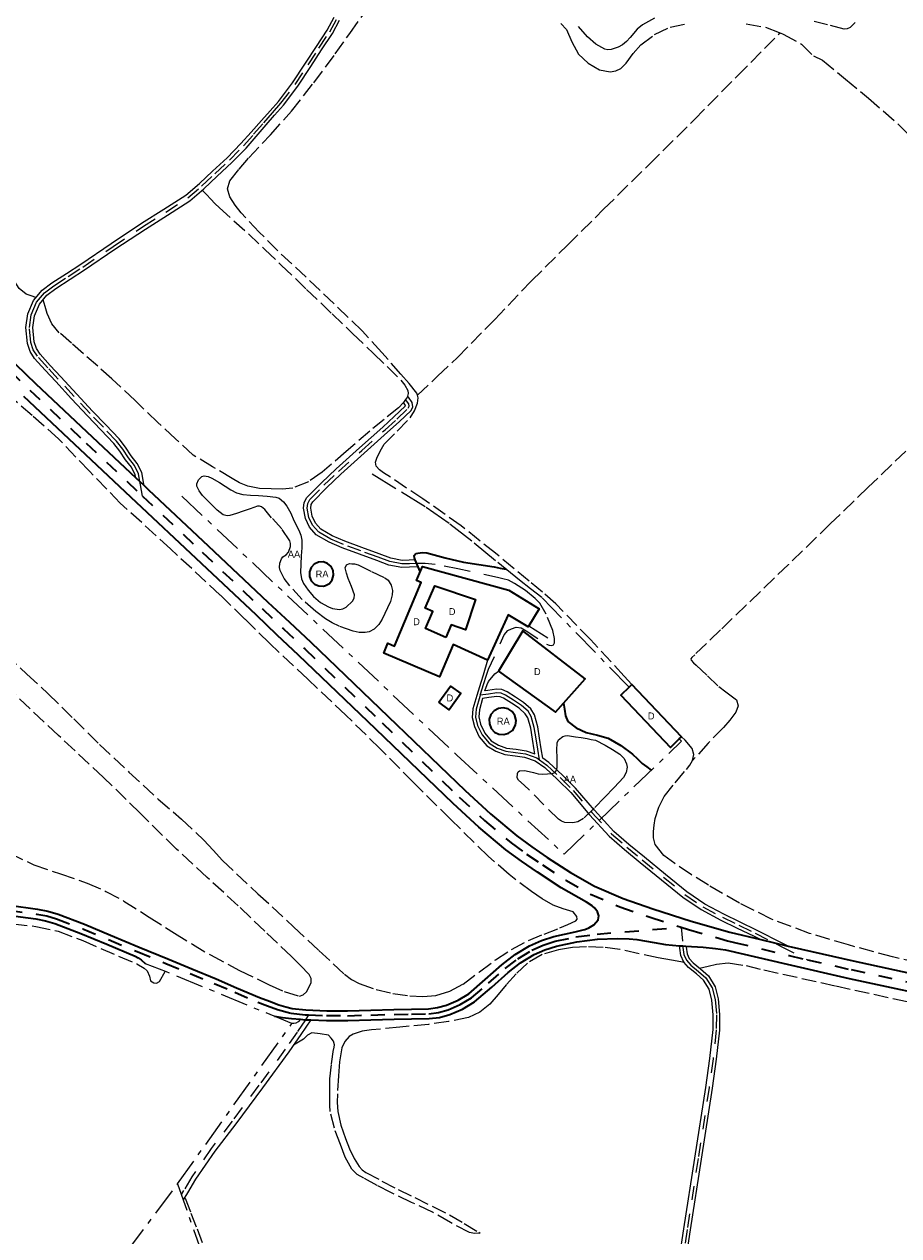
# Model space of a CAD drawing. Header units: metres. Extents: x 397317 to 400830, y 4588008 to 4590370.
# Tile 6 of 88: x 397601 to 397915, y 4588702 to 4589137. Entities that reach past the tile are written whole.
import ezdxf
from ezdxf.enums import TextEntityAlignment as Align

# ---------------------------------------------------------------- set-up
doc = ezdxf.new("R2010")
doc.units = ezdxf.units.M
doc.header["$MEASUREMENT"] = 0
for name, pattern in [('bt5mv20_nopinta', [10, 5, -5]), ('bt5mv20_tapia', [17.375, 10, -2.75, 1.875, -2.75]), ('bt5mv20_tlin1', [7, 5.25, -1.75]), ('bt5mv20_tlin6', [19.375, 10, -1.875, 1.875, -1.875, 1.875, -1.875])]:
    doc.linetypes.add(name, pattern=pattern)
for name, color, linetype, lineweight in [('ARB01_CN', 7, 'Continuous', 15), ('ARB01_LN', 7, 'Continuous', 15), ('EDI01_CN', 7, 'Continuous', 15), ('EDI01_LN', 7, 'Continuous', 15), ('ESP01_LN', 7, 'Continuous', 15), ('PAR01_LN', 7, 'Continuous', 15), ('RAI01_CN', 7, 'Continuous', 15), ('RAI01_LN', 7, 'Continuous', 15), ('TAN01_LN', 7, 'Continuous', 15), ('VIA01_LN', 7, 'Continuous', 15), ('VIA04_LN', 7, 'Continuous', 15), ('VIA16_LN', 7, 'Continuous', 15), ('VIA19_LN', 7, 'Continuous', 15)]:
    doc.layers.add(name, color=color, linetype=linetype, lineweight=lineweight)
doc.styles.add('034', font='txt')

msp = doc.modelspace()

# ---------------------------------------------------------------- linework, layer by layer
at = {"layer": 'ARB01_LN', "color": 3, "linetype": 'bt5mv20_nopinta', "lineweight": 25}
for points in [[(397827.64, 4589139.46, 144.73), (397823.32, 4589137.13, 144.73), (397821.36, 4589135.54, 144.63), (397818.89, 4589132.6, 144.36), (397817.6, 4589131.15, 144.25), (397816.1, 4589129.9, 144.21), (397814.6, 4589129.03, 144.21), (397812.12, 4589128.23, 144.21), (397810.9, 4589128.18, 144.21), (397809.77, 4589128.43, 144.21), (397806.52, 4589130.22, 144.21), (397803.61, 4589132.76, 144.21), (397799.44, 4589137.65, 144.16)], [(397899.71, 4589137.94, 135.93), (397897.89, 4589136.16, 137.13), (397896.86, 4589135.65, 137.73), (397895.72, 4589135.58, 138.19), (397889.75, 4589137.09, 139.55), (397883.76, 4589138.66, 140.89)], [(397697.03, 4588961.79, 153.55), (397698.2, 4588959.19, 153.84), (397699.91, 4588955.72, 154.33), (397700.61, 4588953.97, 154.62), (397700.97, 4588952.19, 154.92), (397700.97, 4588949.36, 155.67), (397700.81, 4588946.48, 156.2), (397700.64, 4588943.53, 156.19), (397700.51, 4588940.57, 156.16), (397700.88, 4588938.23, 156.15), (397701.62, 4588936.58, 156.15), (397703.25, 4588934.22, 156.14), (397705.21, 4588931.93, 156.14), (397707.74, 4588929.73, 156.14), (397710.54, 4588928.19, 156.14), (397712.07, 4588927.59, 156.14), (397714.55, 4588927.27, 156.13), (397715.78, 4588927.52, 156.12), (397716.94, 4588928.15, 156.12), (397719.19, 4588930.21, 156.1), (397719.85, 4588931.36, 156.09), (397719.93, 4588932.57, 156.06), (397718.9, 4588935.47, 155.95), (397717.7, 4588938.39, 155.8), (397717.02, 4588940.3, 155.69), (397716.62, 4588942.22, 155.58), (397717.11, 4588943.24, 155.57), (397718.16, 4588943.72, 155.56), (397719.03, 4588943.68, 155.53), (397719.91, 4588943.64, 155.5), (397721.29, 4588943.26, 155.63), (397726.09, 4588940.91, 155.56), (397730.88, 4588938.57, 155.48), (397731.97, 4588937.77, 155.48), (397733.14, 4588936.01, 155.51), (397733.62, 4588934.07, 155.55), (397733.5, 4588932.53, 155.57), (397732.8, 4588930.19, 155.61), (397731.78, 4588927.86, 155.64), (397729.88, 4588923.78, 155.68), (397728.67, 4588921.93, 155.69), (397726.99, 4588920.24, 155.7), (397725.21, 4588919.28, 155.7), (397723.76, 4588918.99, 155.7), (397721.55, 4588919.06, 155.7), (397719.45, 4588919.53, 155.71), (397714.41, 4588921.26, 155.91), (397711.95, 4588922.43, 156.06), (397709.57, 4588923.9, 156.16), (397705.99, 4588926.59, 156.26), (397701.19, 4588930.9, 156.36), (397696.66, 4588935.74, 156.41), (397694.69, 4588938.42, 156.41), (397693.24, 4588941.28, 156.36), (397693.01, 4588942.29, 156.33), (397693.15, 4588943.91, 156.28), (397693.68, 4588945.44, 156.23), (397694.22, 4588946.11, 156.21), (397695.36, 4588946.9, 156.18), (397696.28, 4588947.83, 156.15), (397696.97, 4588949.86, 156.06), (397697.01, 4588950.92, 156.02), (397696.72, 4588951.88, 156), (397693.81, 4588956.17, 156), (397690.16, 4588960.2, 156), (397687.78, 4588963.1, 156), (397686.5, 4588964.15, 156), (397685.81, 4588964.37, 156), (397685.07, 4588964.3, 156), (397682.52, 4588963.45, 156), (397679.97, 4588962.55, 156), (397677.56, 4588961.73, 156.12), (397675.16, 4588960.94, 156.3), (397674.27, 4588960.82, 156.33), (397672.79, 4588961.24, 156.37), (397670.68, 4588962.87, 156.38), (397668.6, 4588964.89, 156.33), (397665.41, 4588968.17, 155.96), (397664.21, 4588969.84, 155.62), (397663.37, 4588971.52, 155.24), (397663.29, 4588972.38, 154.95), (397663.9, 4588973.76, 154.35), (397665.11, 4588974.96, 153.98), (397666, 4588975.28, 153.93), (397667.4, 4588974.99, 153.89), (397668.72, 4588974.4, 153.87), (397671.46, 4588972.88, 153.86), (397675.47, 4588970.19, 153.89), (397677.57, 4588969.13, 153.88), (397679.81, 4588968.57, 153.84), (397682.63, 4588968.35, 153.6), (397685.46, 4588968.16, 153.36), (397688.55, 4588967.9, 153.31), (397691.64, 4588967.55, 153.3), (397692.87, 4588967.16, 153.3)], [(397692.87, 4588967.16, 153.3), (397694.45, 4588965.96, 153.32), (397695.68, 4588964.34, 153.37), (397697.03, 4588961.79, 153.55)], [(397809.98, 4588878.55, 154.37), (397812.59, 4588876.96, 154.39), (397815.2, 4588875.37, 154.41), (397816.73, 4588873.83, 154.38), (397817.64, 4588871.88, 154.37), (397817.81, 4588870.66, 154.47), (397817.46, 4588868.72, 154.76), (397816.49, 4588867.02, 155.02), (397813.15, 4588863.35, 155.43), (397809.73, 4588859.78, 155.74), (397806, 4588855.97, 155.95), (397802.16, 4588852.28, 156.11), (397800.13, 4588851.09, 156.16), (397798.3, 4588850.67, 156.2), (397795.48, 4588850.84, 156.25), (397794.22, 4588851.3, 156.26), (397793.16, 4588852.02, 156.27), (397787.93, 4588857.18, 156.27), (397782.77, 4588862.39, 156.27), (397780.79, 4588864.2, 156.27), (397778.81, 4588866, 156.27), (397778.38, 4588866.82, 156.27), (397778.4, 4588868.39, 156.27), (397778.71, 4588869.03, 156.27), (397779.23, 4588869.4, 156.27), (397780.92, 4588869.48, 156.27), (397782.61, 4588869.13, 156.27), (397784.21, 4588868.71, 156.27), (397785.82, 4588868.33, 156.27), (397787.54, 4588868.18, 156.26), (397789.28, 4588868.24, 156.21), (397791.07, 4588868.44, 156.08), (397791.86, 4588868.77, 156), (397792.38, 4588869.41, 155.94), (397792.7, 4588870.6, 155.89), (397792.72, 4588872.4, 155.84), (397792.66, 4588874.19, 155.77), (397792.59, 4588876.78, 155.61), (397792.72, 4588879.36, 155.39), (397793.21, 4588880.44, 155.25), (397794.68, 4588881.64, 154.98), (397795.58, 4588881.94, 154.86), (397796.46, 4588881.99, 154.77), (397797.85, 4588881.76, 154.7), (397799.24, 4588881.52, 154.63), (397801.34, 4588881.29, 154.46), (397803.43, 4588880.97, 154.31), (397804.93, 4588880.65, 154.22), (397806.42, 4588880.33, 154.12), (397809.98, 4588878.55, 154.37)]]:
    msp.add_polyline3d(points, dxfattribs=at)
at = {"layer": 'EDI01_LN', "color": 1, "linetype": 'Continuous', "lineweight": 35}
for points in [[(397782.5, 4588921.34, 158.6), (397782.29, 4588921, 158.6), (397775.08, 4588925.38, 159.46), (397767.69, 4588909.09, 161.36), (397755.38, 4588914.68, 162.91), (397750.48, 4588903.08, 162.61), (397730.44, 4588911.54, 162.61), (397731.95, 4588915.12, 162.61), (397734.25, 4588914.14, 162.61), (397743.87, 4588936.91, 158.83), (397742.16, 4588937.64, 156.35), (397744.29, 4588942.69, 155.61), (397775.34, 4588934.14, 159.01), (397786.25, 4588927.51, 158.6), (397782.5, 4588921.34, 158.6)], [(397752.78, 4588917.26, 162.9), (397745.39, 4588920.39, 162.81), (397748.02, 4588926.6, 159.54), (397745.35, 4588927.74, 159.52), (397748.75, 4588935.76, 158.81), (397763.43, 4588930.88, 158.48), (397759.82, 4588920.02, 161.51), (397754.68, 4588921.74, 161.51), (397752.78, 4588917.26, 162.9)], [(397771.59, 4588905.08, 158.38), (397792.07, 4588890.36, 158.32), (397802.74, 4588902.37, 158.32), (397780.35, 4588919.58, 158.32), (397771.59, 4588905.08, 158.38)], [(397750.22, 4588893.95, 159.91), (397754.45, 4588899.78, 159.91), (397758.14, 4588897.1, 159.91), (397753.91, 4588891.27, 159.91), (397750.22, 4588893.95, 159.91)], [(397836.53, 4588880.79, 157.43), (397837.34, 4588881.56, 157.43), (397819.56, 4588900.34, 156.95), (397818.51, 4588899.35, 156.94), (397815.58, 4588896.57, 156.93), (397833.36, 4588877.79, 157.41), (397836.53, 4588880.79, 157.43)]]:
    msp.add_polyline3d(points, dxfattribs=at)
at = {"layer": 'ESP01_LN', "color": 132, "linetype": 'bt5mv20_tlin6', "lineweight": 35}
for points in [[(397743.52, 4588940.88, 152.78), (397742.83, 4588942.54, 152.78), (397741.77, 4588945.04, 152.78), (397741.45, 4588945.79, 152.78), (397741.38, 4588946.61, 152.78), (397741.96, 4588947.3, 152.78), (397744.27, 4588947.77, 152.78), (397745.94, 4588947.54, 152.78), (397752.51, 4588945.8, 152.78), (397759.12, 4588944.25, 152.78), (397764.6, 4588943.46, 152.82), (397770.06, 4588942.58, 152.77), (397772.2, 4588942.15, 152.7), (397774.34, 4588941.71, 152.63)], [(397794.98, 4588893.63, 153.91), (397795.29, 4588891.52, 153.91), (397795.63, 4588889.13, 153.91), (397796.57, 4588887.03, 153.91), (397799.56, 4588884.76, 153.91), (397803.14, 4588883.09, 153.91), (397807.12, 4588882.12, 153.91), (397811, 4588881.05, 153.91), (397815.55, 4588878.42, 153.91), (397819.78, 4588875.3, 153.91), (397821.51, 4588873.63, 153.91), (397823.27, 4588872.02, 153.91), (397824.89, 4588870.79, 153.91), (397826.5, 4588869.56, 153.91)]]:
    msp.add_polyline3d(points, dxfattribs=at)
at = {"layer": 'PAR01_LN', "color": 3, "linetype": 'bt5mv20_tlin1', "lineweight": 15}
for points in [[(397605.56, 4589039.2, 153.83), (397603.8, 4589039.84, 153.66), (397602.03, 4589040.48, 153.49), (397599.48, 4589042.52, 153.44), (397597.62, 4589045.45, 153.49), (397595.25, 4589049.55, 153.34), (397590.32, 4589064.54, 153.16), (397585.39, 4589079.53, 152.99), (397578.16, 4589100.02, 152.62), (397570.6, 4589120.39, 152.02), (397565.95, 4589132.35, 151.51), (397561.24, 4589144.39, 150.97)], [(397742.55, 4589004.2, 149.83), (397742.34, 4589004.96, 149.73), (397739.52, 4589008.41, 149.73), (397736.59, 4589011.75, 149.73), (397729.71, 4589019.55, 149.73), (397722.7, 4589027.22, 149.73), (397707.65, 4589041.72, 149.69), (397692.35, 4589055.99, 149.64), (397685.75, 4589062.72, 149.64), (397679.29, 4589069.61, 149.64), (397677.03, 4589072.4, 149.64), (397675.11, 4589075.43, 149.64), (397674.38, 4589078.28, 149.48), (397675.18, 4589081.06, 149.28), (397678.47, 4589085.31, 149.25), (397681.98, 4589089.37, 149.2), (397689.78, 4589097.65, 148.79), (397697.35, 4589106.1, 148.39), (397705.3, 4589116.31, 147.93), (397713.03, 4589126.69, 147.5), (397718.25, 4589134.03, 147.35), (397723.49, 4589141.39, 147.27)], [(397793.98, 4589137.59, 145.33), (397796.06, 4589135.39, 145.32), (397797.97, 4589130.95, 145.31), (397800.31, 4589126.63, 145.33), (397803.85, 4589123.37, 145.37), (397807.86, 4589120.97, 145.4), (397811.76, 4589120.28, 145.42), (397813.77, 4589120.64, 145.42), (397815.54, 4589121.49, 145.43), (397817.53, 4589123.4, 145.43), (397819.93, 4589126.87, 145.43), (397822.68, 4589129.97, 145.43), (397827.68, 4589133.59, 145.45), (397833.24, 4589136.28, 145.48), (397839.3, 4589137.56, 145.48)], [(397860.6, 4589137.51, 145.72), (397867.45, 4589136.25, 146.03), (397872.72, 4589134.25, 146.19)], [(397742.55, 4589004.2, 149.83), (397749.75, 4589010.98, 149.93), (397756.95, 4589017.75, 149.99), (397770.27, 4589031.35, 149.53), (397783.41, 4589045.14, 148.75), (397796.39, 4589058.03, 148.23), (397809.39, 4589070.91, 147.77), (397825.68, 4589086.94, 147.3), (397841.88, 4589103.05, 146.84), (397857.3, 4589118.65, 146.39), (397872.72, 4589134.25, 146.19)], [(397872.72, 4589134.25, 146.19), (397873.89, 4589133.8, 146.22), (397880.44, 4589130.19, 146.11), (397884.68, 4589125.96, 145.99), (397887.93, 4589124.42, 145.95), (397896.21, 4589117.62, 145.84), (397904.48, 4589110.82, 145.73), (397915.6, 4589101, 145.52), (397926.18, 4589090.57, 145.32), (397932.63, 4589083.54, 145.51), (397938.72, 4589076.2, 145.74), (397942.85, 4589070.65, 145.74), (397946.97, 4589065.1, 145.74), (397950.74, 4589060.58, 145.74), (397954.71, 4589056.22, 145.74), (397961.93, 4589049.06, 145.87), (397969.81, 4589042.69, 146.02), (397973.19, 4589040.42, 146.03)], [(397665.25, 4589077.77, 150.91), (397666.78, 4589076.16, 150.9), (397668.3, 4589074.54, 150.88), (397669.84, 4589072.95, 150.87), (397671.43, 4589071.4, 150.85), (397676.63, 4589066.76, 150.75), (397681.83, 4589062.11, 150.73), (397687.73, 4589056.48, 150.85), (397693.63, 4589050.84, 150.96), (397702.75, 4589042.12, 150.84), (397711.87, 4589033.4, 150.72), (397719.26, 4589026.32, 150.68), (397726.65, 4589019.23, 150.69), (397731.63, 4589014.42, 150.69), (397736.58, 4589009.58, 150.69), (397737.99, 4589007.82, 150.69), (397739.06, 4589005.83, 150.69), (397739.25, 4589004.73, 150.69), (397739, 4589003.86, 150.69), (397738.93, 4589003.63, 150.69), (397738.28, 4589002.67, 150.69), (397737.53, 4589001.54, 150.69), (397737.5, 4589001.5, 150.69), (397735.75, 4588999.68, 150.69), (397730.61, 4588995.49, 150.69), (397725.49, 4588991.32, 150.69), (397716.94, 4588983.95, 150.7), (397708.34, 4588976.56, 150.77), (397703.41, 4588973.12, 151.07), (397697.84, 4588970.86, 151.47), (397693.95, 4588970.39, 151.6), (397690.05, 4588970.51, 151.73), (397685.79, 4588970.71, 152.16), (397681.58, 4588971.53, 152.56), (397678.69, 4588972.76, 152.61), (397675.98, 4588974.27, 152.66), (397669, 4588978.49, 152.97), (397662.02, 4588982.71, 153.28), (397655.68, 4588988.52, 153.33), (397649.34, 4588994.32, 153.38), (397641.14, 4589002.23, 153.34), (397632.86, 4589010.05, 153.25), (397627.73, 4589014.54, 153.24), (397622.6, 4589019.02, 153.25), (397618.27, 4589022.81, 153.36), (397613.95, 4589026.61, 153.51), (397611.26, 4589029.75, 153.47), (397609.54, 4589033.51, 153.51), (397608.84, 4589035.98, 153.65), (397608.13, 4589038.44, 153.78)], [(397594.72, 4588911.02, 159.78), (397602.29, 4588904.09, 159.72), (397609.86, 4588897.14, 159.78), (397619.17, 4588887.99, 159.93), (397628.41, 4588878.77, 160.14), (397638.92, 4588868.93, 160.47), (397649.49, 4588859.16, 160.82), (397657.82, 4588852, 160.72), (397665.79, 4588844.52, 161.06), (397669.14, 4588840.84, 161.57), (397672.48, 4588837.15, 162.08), (397685.27, 4588825.26, 162.47), (397698.05, 4588813.36, 162.85), (397707.18, 4588804.85, 163.11), (397716.32, 4588796.35, 163.36), (397718.83, 4588794.46, 163.41), (397721.64, 4588793, 163.41), (397727.73, 4588790.88, 163.27), (397733.73, 4588789.46, 162.95), (397739.77, 4588788.61, 162.54), (397744.44, 4588788.31, 162.2), (397749.11, 4588788.7, 161.86), (397754.21, 4588790.25, 161.5), (397758.95, 4588792.79, 161.2), (397764.77, 4588797.2, 161.15), (397770.53, 4588801.55, 161.16), (397776.3, 4588805.26, 160.78), (397782.35, 4588808.48, 160.43), (397788, 4588810.78, 160.29), (397793.67, 4588813.01, 160.16), (397796.57, 4588814.22, 160.1), (397799.42, 4588815.5, 160.06), (397799.84, 4588816.12, 160.09), (397799.7, 4588817.06, 160.16), (397798.49, 4588818.69, 160.29), (397794.83, 4588819.88, 160.44), (397791.24, 4588821.09, 160.57), (397787.29, 4588823.44, 160.72), (397783.47, 4588826.03, 160.78), (397775.48, 4588832.13, 160.63), (397767.93, 4588838.68, 160.42), (397754.5, 4588851.9, 159.98), (397741.11, 4588865.16, 159.57), (397729.07, 4588877.33, 159.57), (397716.86, 4588889.33, 159.57), (397703.13, 4588902.27, 159.23), (397689.39, 4588915.2, 158.89), (397680.56, 4588923.81, 158.36), (397671.73, 4588932.41, 157.83), (397653.85, 4588949, 157.36), (397635.85, 4588965.48, 157.42), (397624.74, 4588976.93, 157.45), (397613.71, 4588988.46, 157.55), (397604.22, 4588996.83, 157.74), (397594.72, 4589005.18, 157.94)], [(397819.56, 4588900.34, 152.3), (397816.81, 4588903.29, 152.24), (397804.65, 4588916.47, 152.21), (397792.17, 4588929.35, 152.19), (397787.46, 4588933.48, 152.19), (397782.64, 4588937.46, 152.19), (397770.5, 4588947.44, 151.7), (397758.26, 4588957.28, 151.07), (397744.48, 4588966.97, 150.87), (397730.38, 4588976.33, 150.96), (397728.93, 4588977.42, 151.02), (397727.66, 4588978.72, 151.08), (397727.43, 4588980.08, 151.09), (397727.9, 4588981.52, 151.08), (397729.1, 4588984.13, 150.97), (397730.61, 4588986.59, 150.85), (397735.25, 4588991.31, 150.85), (397739.92, 4588996.08, 150.83), (397741.44, 4588998.61, 150.63), (397742.49, 4589001.3, 150.32), (397742.84, 4589003.19, 149.97), (397742.55, 4589004.2, 149.83)], [(397917.85, 4588984.14, 148.48), (397904.36, 4588971.11, 148.73), (397890.87, 4588958.08, 148.98), (397875.73, 4588943.45, 149.84), (397860.61, 4588928.82, 151.02), (397851.35, 4588919.93, 151.61), (397842.07, 4588911.03, 151.99), (397841, 4588910.04, 151.98), (397840.66, 4588909.52, 151.98), (397840.75, 4588909.05, 151.97), (397841.64, 4588908.15, 151.96), (397842.58, 4588907.27, 151.97), (397846.63, 4588903.43, 152.06), (397850.69, 4588899.58, 152.15), (397853.25, 4588897.7, 152.33), (397857.03, 4588894.83, 152.83), (397857.67, 4588892.63, 153.07), (397856.89, 4588890.36, 153.3), (397854.75, 4588887.55, 153.37), (397852.42, 4588884.9, 153.44), (397846.92, 4588879.28, 154.06), (397841.27, 4588873.04, 153.89)], [(397596.04, 4588839.84, 166.44), (397604.78, 4588835.66, 166.46), (397614.35, 4588832.37, 166.59), (397623.91, 4588829.09, 166.74), (397630.64, 4588826.08, 166.77), (397637.14, 4588822.62, 166.81), (397646.21, 4588816.85, 166.95), (397655.26, 4588811.07, 167.14), (397661.72, 4588807.13, 167.31), (397668.23, 4588803.26, 167.49), (397678.66, 4588797.74, 167.65), (397689.32, 4588792.57, 167.63), (397694.69, 4588790.18, 167.34), (397700.14, 4588788.52, 167.07), (397701.45, 4588788.91, 167.07), (397702.66, 4588790.09, 167.07), (397704.32, 4588793.27, 167.07), (397704.36, 4588794.88, 167.07), (397703.7, 4588796.22, 167.07), (397700.57, 4588799.5, 167.07), (397697.32, 4588802.69, 167.07), (397687.74, 4588811.83, 166.9), (397678.13, 4588820.93, 166.63), (397667.07, 4588831.09, 166.42), (397656.04, 4588841.28, 166.23), (397642.93, 4588854.14, 166.08), (397629.84, 4588867.02, 165.92), (397613.68, 4588882.03, 165.28), (397597.54, 4588897.06, 164.52)], [(397841.27, 4588873.04, 153.89), (397841.77, 4588875.18, 153.77), (397841.17, 4588877.32, 153.63), (397838.68, 4588880.38, 153.29), (397837.34, 4588881.56, 153.22)], [(397929.12, 4588798.84, 155.48), (397913.13, 4588802.57, 155.73), (397897.26, 4588806.87, 156.03), (397883.31, 4588811.02, 155.63), (397869.65, 4588816.11, 155.34), (397858.16, 4588821.84, 155.53), (397847.05, 4588828.28, 155.78), (397840.92, 4588832.08, 155.99), (397834.92, 4588836.1, 156.13), (397831.03, 4588839.02, 156.13), (397827.9, 4588842.97, 156.13), (397827.26, 4588845.25, 156.13), (397827.29, 4588847.53, 156.13), (397827.47, 4588849.91, 156.12), (397827.9, 4588852.29, 156.07), (397829.16, 4588856.37, 155.53), (397831.1, 4588860.11, 154.84), (397835.07, 4588865.06, 154.27), (397839.15, 4588869.89, 153.9), (397840.27, 4588871.43, 153.9), (397841.25, 4588873.02, 153.89), (397841.27, 4588873.04, 153.89)], [(397587.72, 4588815.11, 176.8), (397590.73, 4588814.85, 176.71), (397597.23, 4588814.46, 176.52), (397605.48, 4588813.52, 175.91), (397613.57, 4588811.77, 175.19), (397622.39, 4588808.42, 174.19), (397641.74, 4588800.07, 173.15), (397644.45, 4588798.58, 172.84), (397645.54, 4588797.6, 172.75), (397646.3, 4588795.66, 172.36), (397646.69, 4588794, 172.07), (397647.93, 4588793.22, 171.91), (397648.86, 4588793.19, 171.91), (397649.96, 4588793.8, 171.91), (397651.95, 4588797.39, 171.69)], [(397838.36, 4588800.54, 159.24), (397833.69, 4588801.37, 159.74), (397829.01, 4588802.2, 160.24), (397822.12, 4588803.71, 160.44), (397815.2, 4588805.28, 160.26), (397809.21, 4588805.99, 160.26), (397803.19, 4588806.18, 160.26), (397798.19, 4588805.94, 160.26), (397793.2, 4588805.14, 160.26), (397787.29, 4588803.43, 160.26), (397782, 4588800.32, 160.28), (397778.01, 4588796.52, 160.56), (397774.36, 4588792.52, 161.03), (397771.47, 4588789.04, 161.51), (397768.5, 4588785.58, 161.86), (397764.97, 4588782.7, 161.91), (397760.82, 4588780.88, 161.93), (397753.7, 4588779.34, 161.94), (397746.55, 4588778.36, 161.98), (397746.47, 4588778.35, 161.99), (397736.24, 4588777.35, 162.54), (397726.01, 4588776.36, 163.08), (397722.71, 4588775.89, 163.33), (397719.46, 4588774.88, 163.58), (397718.05, 4588774.03, 163.64), (397716.4, 4588772.2, 163.66), (397715.43, 4588769.95, 163.73), (397714.55, 4588764.94, 164.02), (397714.16, 4588759.91, 164.3), (397713.79, 4588753.48, 164.64), (397713.75, 4588750.26, 164.8), (397713.97, 4588747.06, 164.97), (397715.05, 4588742.18, 165.27), (397716.7, 4588737.4, 165.51), (397718.14, 4588733.73, 165.54), (397719.86, 4588730.17, 165.51), (397721.61, 4588727.34, 165.5), (397722.7, 4588726.13, 165.5), (397724, 4588725.2, 165.5), (397729.79, 4588722.14, 165.52), (397735.59, 4588719.08, 165.55), (397741.6, 4588716.21, 165.65), (397754.03, 4588709.98, 165.86), (397759.35, 4588706.9, 165.86), (397764.62, 4588703.72, 165.86), (397765.07, 4588703.43, 165.86), (397764.77, 4588703.37, 165.86), (397762.96, 4588703.28, 165.86), (397761.19, 4588703.62, 165.86), (397754.45, 4588707.24, 165.62), (397747.91, 4588710.93, 165.43), (397740.44, 4588714.46, 165.59), (397732.97, 4588718.02, 165.77), (397728.11, 4588720.51, 165.84), (397723.3, 4588723.11, 165.95), (397720.94, 4588724.53, 166.14), (397718.92, 4588726.42, 166.39), (397716.54, 4588730.7, 166.74), (397714.86, 4588735.28, 167.02), (397712.7, 4588741.08, 167.21), (397711.2, 4588747.03, 167.27), (397711.08, 4588749.34, 167.27), (397711.02, 4588754.06, 167.27), (397711.08, 4588758.77, 167.27), (397711.68, 4588764.15, 167.23), (397712.47, 4588769.51, 167.19), (397712.69, 4588771.01, 167.19), (397712.39, 4588772.36, 167.19), (397711.51, 4588773.44, 167.19), (397710.63, 4588774.52, 167.19), (397707.64, 4588774.92, 167.27), (397704.64, 4588775.31, 167.34), (397703.06, 4588774.5, 167.36), (397701.6, 4588773.09, 167.4), (397699.82, 4588772.01, 167.52), (397698.03, 4588770.93, 167.63)], [(397843.77, 4588798.56, 159.77), (397846.87, 4588799.29, 160.26), (397849.96, 4588800.01, 160.74), (397854.13, 4588800.39, 161.12), (397860.52, 4588799.44, 161.03), (397866.87, 4588797.91, 160.74), (397892.76, 4588792.17, 159.72), (397918.66, 4588786.48, 159)], [(397683.12, 4588646.28, 168.24), (397683.68, 4588646.77, 168.23), (397683.94, 4588647.68, 168.24), (397681.23, 4588654.86, 168.62), (397678.27, 4588662.13, 168.97), (397675.35, 4588671.65, 169.23), (397672.26, 4588681.12, 169.45), (397667.82, 4588693.38, 169.68), (397663.22, 4588705.59, 169.88), (397661.13, 4588710.98, 169.96), (397659.03, 4588716.36, 170.04)]]:
    msp.add_polyline3d(points, dxfattribs=at)
at = {"layer": 'RAI01_LN', "color": 202, "linetype": 'Continuous', "lineweight": 35}
for points in [[(397709.47, 4588935.83, 155.63), (397710.93, 4588936.65, 155.63), (397711.97, 4588937.96, 155.63), (397712.44, 4588939.56, 155.63), (397712.29, 4588941.23, 155.63), (397711.53, 4588942.71, 155.63), (397710.27, 4588943.81, 155.63), (397708.69, 4588944.35, 155.63), (397707.02, 4588944.27, 155.63), (397705.5, 4588943.57, 155.63), (397704.35, 4588942.36, 155.63), (397703.74, 4588940.81, 155.63), (397703.75, 4588939.14, 155.63), (397704.38, 4588937.59, 155.63), (397705.55, 4588936.39, 155.63), (397707.07, 4588935.71, 155.63), (397708.74, 4588935.65, 155.63), (397709.47, 4588935.83, 155.63)], [(397776.9, 4588884.18, 155.8), (397777.72, 4588885.73, 155.8), (397777.93, 4588887.47, 155.8), (397777.5, 4588889.17, 155.8), (397776.5, 4588890.61, 155.8), (397775.05, 4588891.59, 155.8), (397773.35, 4588892, 155.8), (397771.61, 4588891.76, 155.8), (397770.07, 4588890.93, 155.8), (397768.93, 4588889.6, 155.8), (397768.34, 4588887.95, 155.8), (397768.37, 4588886.2, 155.8), (397769.02, 4588884.58, 155.8), (397770.22, 4588883.29, 155.8), (397771.79, 4588882.52, 155.8), (397773.53, 4588882.35, 155.8), (397775.22, 4588882.82, 155.8), (397776.63, 4588883.86, 155.8), (397776.9, 4588884.18, 155.8)]]:
    msp.add_polyline3d(points, dxfattribs=at)
at = {"layer": 'TAN01_LN', "color": 1, "linetype": 'bt5mv20_tapia', "lineweight": 15}
for points in [[(397818.51, 4588899.35, 154.65), (397787.17, 4588931.6, 153.86), (397783.18, 4588934.7, 153.86), (397779.18, 4588937.79, 153.86), (397770.6, 4588944.75, 153.82), (397762.07, 4588951.76, 153.75), (397753.88, 4588958.17, 153.75), (397745.34, 4588964.07, 153.7), (397734.82, 4588970.58, 153.51), (397724.3, 4588977.08, 153.31)], [(397657.95, 4588967.89, 157.81), (397756.66, 4588875, 158.03), (397795.19, 4588839.48, 159.6), (397837.33, 4588879.97, 155.12), (397836.53, 4588880.79, 155.1)], [(397782.5, 4588921.34, 154.88), (397789.29, 4588917.09, 152.91)], [(397656.41, 4588721.15, 171.54), (397697.48, 4588778.65, 170.15), (397652.47, 4588797.19, 172.56), (397644.85, 4588800.14, 173.06)], [(397632.6, 4588625.21, 168.77), (397628.77, 4588623.27, 168.77), (397612.78, 4588646.78, 170.25), (397603.02, 4588657.79, 171.32), (397603.5, 4588660.58, 171.61), (397627.82, 4588682.72, 171.96), (397656.41, 4588721.15, 171.54)], [(397656.41, 4588721.15, 171.54), (397680.98, 4588650.64, 169.9), (397678.34, 4588649.89, 169.9)]]:
    msp.add_polyline3d(points, dxfattribs=at)
at = {"layer": 'VIA01_LN', "color": 6, "linetype": 'bt5mv20_nopinta', "lineweight": 35}
for points in [[(397596.17, 4589012.97, 157.82), (397603.35, 4589006.02, 157.82), (397623.57, 4588987, 157.66), (397643.81, 4588967.99, 157.75), (397665.27, 4588947.79, 158.27), (397686.73, 4588927.59, 158.78), (397694.39, 4588920.37, 158.76), (397702.05, 4588913.16, 158.73), (397729.81, 4588886.58, 158.31), (397757.49, 4588859.91, 157.93), (397766.65, 4588851.51, 157.96), (397776.19, 4588843.53, 158.04), (397781.72, 4588839.49, 158.04), (397787.39, 4588835.64, 158.04), (397795.86, 4588830.15, 158.07), (397804.63, 4588825.11, 158.1), (397815.21, 4588820.56, 158.14), (397826.09, 4588816.78, 158.17), (397837.25, 4588813.2, 158.27)], [(397595.68, 4588819.37, 175.35), (397605.85, 4588817.96, 174.75), (397609.43, 4588817.3, 174.72), (397612.93, 4588816.27, 174.64), (397622.34, 4588812.6, 173.79), (397631.66, 4588808.77, 172.94), (397641.92, 4588804.47, 172.07), (397652.19, 4588800.2, 171.2), (397660.9, 4588796.65, 170.48), (397669.59, 4588793.04, 169.77), (397676.91, 4588789.88, 169.29), (397685.22, 4588786.35, 169.14), (397688.73, 4588785.01, 169.13), (397692.24, 4588783.68, 168.96), (397697.23, 4588782.34, 168.43), (397702.38, 4588781.77, 167.88), (397703.47, 4588781.73, 167.77), (397709.92, 4588781.5, 167.13), (397717.47, 4588781.48, 166.42), (397725.8, 4588781.7, 165.81), (397734.14, 4588781.95, 165.23), (397740.37, 4588782.08, 164.62), (397746.59, 4588782.19, 163.97), (397750.09, 4588782.62, 163.72), (397753.54, 4588783.58, 163.5), (397757.92, 4588785.45, 162.93), (397761.98, 4588787.91, 162.36), (397768.02, 4588793.09, 161.81), (397774, 4588798.37, 161.65), (397778.58, 4588801.92, 161.58), (397783.56, 4588805.01, 161.52), (397787.68, 4588806.83, 161.41), (397791.95, 4588808.17, 161.2), (397799.44, 4588809.78, 160.29), (397807.01, 4588810.75, 159.33), (397837.25, 4588813.2, 158.27)], [(397837.25, 4588813.2, 158.27), (397839.91, 4588812.35, 158.29), (397853.86, 4588808.38, 158.37), (397856.32, 4588807.79, 158.35), (397876.01, 4588803.03, 158.16), (397882.59, 4588801.54, 158.07), (397898.24, 4588798, 157.84), (397937.3, 4588789.52, 157.57), (397976.36, 4588781.03, 157.32), (397987.87, 4588778.45, 157.2)]]:
    msp.add_polyline3d(points, dxfattribs=at)
at = {"layer": 'VIA04_LN', "color": 1, "linetype": 'Continuous', "lineweight": 35}
for points in [[(397598.18, 4589015.36, 157.82), (397605.5, 4589008.28, 157.82), (397625.71, 4588989.27, 157.66), (397641.38, 4588974.56, 157.73), (397642.88, 4588973.15, 157.73), (397644.39, 4588971.73, 157.74), (397645.95, 4588970.26, 157.75), (397667.41, 4588950.06, 158.27), (397688.87, 4588929.86, 158.78), (397696.58, 4588922.7, 158.76), (397704.25, 4588915.48, 158.73), (397732.02, 4588888.88, 158.31), (397759.68, 4588862.24, 157.93), (397768.75, 4588853.92, 157.96), (397778.16, 4588846.05, 158.04), (397783.56, 4588842.1, 158.04), (397789.16, 4588838.3, 158.04), (397797.53, 4588832.88, 158.07), (397806.06, 4588827.97, 158.1), (397816.37, 4588823.54, 158.14), (397827.1, 4588819.81, 158.17), (397840.84, 4588815.41, 158.29), (397854.67, 4588811.47, 158.37), (397865.78, 4588808.79, 158.26), (397870.71, 4588807.6, 158.21), (397875.61, 4588806.41, 158.17), (397876.74, 4588806.14, 158.16), (397898.93, 4588801.12, 157.84), (397937.98, 4588792.64, 157.57)], [(397595.92, 4588821.14, 175.35), (397606.14, 4588819.73, 174.75), (397609.85, 4588819.04, 174.72), (397613.51, 4588817.97, 174.64), (397623.01, 4588814.27, 173.79), (397632.35, 4588810.42, 172.94), (397642.61, 4588806.12, 172.07), (397652.87, 4588801.85, 171.2), (397661.58, 4588798.3, 170.48), (397670.29, 4588794.69, 169.77), (397677.62, 4588791.53, 169.29), (397685.85, 4588788.01, 169.14), (397689.36, 4588786.67, 169.13), (397692.79, 4588785.37, 168.96), (397695.23, 4588784.65, 168.73), (397697.56, 4588784.09, 168.43), (397702.51, 4588783.54, 167.88), (397709.96, 4588783.27, 167.13), (397717.45, 4588783.25, 166.42), (397725.75, 4588783.48, 165.81), (397734.1, 4588783.72, 165.23), (397740.34, 4588783.85, 164.62), (397746.46, 4588783.96, 163.97), (397749.74, 4588784.36, 163.72), (397752.95, 4588785.26, 163.5), (397757.11, 4588787.03, 162.93), (397760.94, 4588789.35, 162.36), (397766.86, 4588794.43, 161.81), (397772.87, 4588799.74, 161.65), (397777.57, 4588803.38, 161.58), (397782.73, 4588806.58, 161.52), (397787.05, 4588808.49, 161.41), (397791.5, 4588809.88, 161.2), (397799.14, 4588811.53, 160.29), (397802.07, 4588812.23, 159.91), (397802.59, 4588812.37, 159.91), (397804.08, 4588812.99, 159.48), (397805.92, 4588814.04, 159.05), (397807.43, 4588815.84, 159.06), (397807.63, 4588817.34, 159.05), (397807.12, 4588818.76, 158.89), (397806.21, 4588820.06, 158.5), (397805.26, 4588820.92, 158.11), (397803.2, 4588822.25, 158.1), (397794.19, 4588827.42, 158.07), (397785.62, 4588832.98, 158.04), (397779.88, 4588836.88, 158.04), (397774.22, 4588841.01, 158.04), (397764.54, 4588849.11, 157.96), (397755.3, 4588857.58, 157.93), (397727.59, 4588884.27, 158.31), (397699.85, 4588910.84, 158.73), (397692.2, 4588918.05, 158.76), (397684.59, 4588925.32, 158.78), (397663.13, 4588945.52, 158.27), (397641.67, 4588965.72, 157.75), (397621.44, 4588984.73, 157.66), (397601.2, 4589003.76, 157.82)], [(397595.44, 4588817.59, 175.35), (397605.56, 4588816.19, 174.75), (397609.02, 4588815.55, 174.72), (397612.35, 4588814.57, 174.64), (397621.68, 4588810.94, 173.79), (397630.97, 4588807.12, 172.94), (397641.23, 4588802.82, 172.07), (397642.29, 4588802.28, 171.98), (397643.32, 4588801.47, 171.86), (397644.85, 4588800.14, 171.75)], [(397691.17, 4588781.25, 169.01), (397694.09, 4588780.88, 168.72), (397697.31, 4588780.48, 168.42), (397700.54, 4588780.19, 168.06), (397702.25, 4588780, 167.88), (397702.31, 4588780, 167.87), (397704.28, 4588779.93, 167.68), (397709.89, 4588779.73, 167.13), (397717.49, 4588779.71, 166.42), (397725.85, 4588779.93, 165.81), (397734.18, 4588780.18, 165.23), (397740.4, 4588780.3, 164.62), (397746.72, 4588780.42, 163.97), (397750.44, 4588780.88, 163.72), (397754.13, 4588781.9, 163.5), (397758.73, 4588783.87, 162.93), (397763.02, 4588786.47, 162.36), (397769.19, 4588791.76, 161.81), (397775.13, 4588797, 161.65), (397779.59, 4588800.46, 161.58), (397784.39, 4588803.44, 161.52), (397788.3, 4588805.16, 161.41), (397792.4, 4588806.46, 161.2), (397799.73, 4588808.04, 160.29), (397807.15, 4588808.98, 159.33), (397814.21, 4588809.2, 158.82), (397818.56, 4588809.11, 158.76), (397821.25, 4588808.84, 158.73), (397827.55, 4588807.71, 158.87), (397831.6, 4588807, 158.9), (397834.07, 4588806.75, 158.91), (397836.56, 4588806.6, 158.85), (397837.77, 4588806.53, 158.82), (397838.9, 4588806.46, 158.79), (397845.12, 4588806.08, 158.63), (397849.55, 4588805.64, 158.35), (397853.11, 4588805.15, 158.37), (397875.29, 4588799.92, 158.16), (397897.55, 4588794.88, 157.84), (397936.62, 4588786.39, 157.57)]]:
    msp.add_polyline3d(points, dxfattribs=at)
at = {"layer": 'VIA16_LN', "color": 42, "linetype": 'bt5mv20_nopinta', "lineweight": 15}
for points in [[(397643.81, 4588967.99, 157.75), (397643.09, 4588972, 157.63), (397642.88, 4588973.15, 157.59), (397642.37, 4588976, 157.5), (397640.88, 4588979, 157.27), (397638.74, 4588981.74, 157.01), (397636.71, 4588984.79, 156.86), (397634.48, 4588987.67, 156.74), (397629.75, 4588992.65, 156.54), (397624.98, 4588997.59, 156.33), (397619.27, 4589003.75, 155.99), (397613.57, 4589009.92, 155.7), (397609.81, 4589014.01, 155.65), (397606.06, 4589018.13, 155.61), (397604.6, 4589020.43, 155.51), (397603.74, 4589023.04, 155.37), (397603.19, 4589028.5, 154.92), (397603.83, 4589033.02, 154.38), (397605.75, 4589037.51, 153.9), (397608.62, 4589040.93, 153.65), (397611.93, 4589043.48, 153.39), (397617.16, 4589046.81, 152.97), (397622.35, 4589050.16, 152.56), (397633.23, 4589057.55, 151.83), (397644.17, 4589064.85, 151.4), (397652.16, 4589069.86, 151.24), (397660.09, 4589074.98, 151.08), (397665.04, 4589079.21, 150.89), (397669.8, 4589083.65, 150.66), (397675.06, 4589088.54, 150.34), (397680.08, 4589093.66, 150.08), (397683.71, 4589097.81, 150.14), (397687.34, 4589101.97, 150.26), (397690.43, 4589105.46, 150.26), (397693.52, 4589108.94, 150.26), (397698.63, 4589115.69, 150.25), (397703.31, 4589122.77, 150.21), (397707.18, 4589128.68, 149.72), (397711.03, 4589134.6, 149.13), (397713.59, 4589139.28, 149.08)], [(397765.06, 4588896.46, 155.73), (397766.39, 4588900.72, 155.73), (397767.24, 4588903.3, 155.73), (397768.08, 4588905.88, 155.73), (397773.65, 4588918.22, 155.4), (397774.95, 4588919.77, 155.34), (397776.25, 4588920.37, 155.17), (397777.98, 4588920.86, 155.08), (397779.79, 4588920.72, 155.01), (397781.61, 4588919.64, 154.8), (397788.81, 4588914.76, 154.71), (397789.88, 4588914.43, 154.7), (397790.76, 4588914.29, 154.66), (397791.34, 4588914.56, 154.64), (397791.7, 4588915.31, 154.61), (397791.7, 4588915.98, 154.56), (397791.73, 4588916.9, 154.48), (397791.12, 4588919.77, 154.46), (397788.74, 4588925.53, 154.34), (397786.47, 4588929.49, 154.17), (397784.76, 4588931.21, 154.14), (397781.3, 4588934.12, 154.08), (397777.41, 4588936.56, 154.01), (397775.24, 4588937.78, 153.98), (397773.14, 4588938.26, 153.94), (397771.27, 4588938.73, 153.79), (397756.98, 4588941.84, 153.19), (397748.9, 4588943.4, 153), (397745.36, 4588943.74, 152.93), (397742.3, 4588943.79, 152.78), (397739.63, 4588943.7, 152.85), (397736.97, 4588943.61, 152.91), (397732.62, 4588944.45, 152.91), (397728.37, 4588946.03, 152.91), (397722.18, 4588948.31, 152.91), (397715.98, 4588950.58, 152.91), (397711.39, 4588952.52, 152.91), (397706.98, 4588955.09, 152.91), (397704.89, 4588957.49, 152.91), (397703.55, 4588960.33, 152.91), (397702.93, 4588963.64, 152.88), (397703.12, 4588965.28, 152.85), (397703.87, 4588966.69, 152.82), (397708.95, 4588971.88, 152.81), (397714.2, 4588976.8, 152.71), (397722.54, 4588984.31, 152.13), (397730.91, 4588991.79, 151.5), (397735.09, 4588995.59, 151.18), (397739.2, 4588999.49, 150.86), (397739.59, 4589000.24, 150.82), (397739.48, 4589001.02, 150.78), (397738.28, 4589002.67, 150.69)], [(397765.06, 4588896.46, 155.73), (397764.95, 4588896.09, 155.73), (397763.59, 4588891.44, 155.73), (397763.42, 4588888.58, 155.73), (397764.09, 4588885.68, 155.73), (397765.75, 4588882.22, 155.73), (397768.27, 4588879.25, 155.73), (397771.14, 4588877.51, 155.73), (397774.23, 4588876.38, 155.73), (397777.76, 4588875.91, 155.73), (397781.29, 4588875.41, 155.73), (397785.35, 4588873.97, 155.73), (397786.35, 4588873.26, 155.73)], [(397786.35, 4588873.26, 155.73), (397785.74, 4588877.08, 155.84), (397785.13, 4588880.9, 155.99), (397784.45, 4588884.92, 156.04), (397783.39, 4588888.9, 155.99), (397782.24, 4588890.72, 155.92), (397779.84, 4588892.84, 155.77), (397777.02, 4588894.68, 155.68), (397774.09, 4588896.56, 155.67), (397772.57, 4588897.22, 155.67), (397770.98, 4588897.34, 155.68), (397768.03, 4588896.9, 155.71), (397765.07, 4588896.46, 155.73), (397765.06, 4588896.46, 155.73)], [(397786.35, 4588873.26, 155.73), (397788.96, 4588871.42, 155.73), (397793.78, 4588866.95, 155.74), (397798.41, 4588862.32, 155.75), (397805.19, 4588854.4, 155.81), (397812.2, 4588846.73, 155.97), (397817.67, 4588842, 156.45), (397823.27, 4588837.4, 157.01), (397830.89, 4588831.17, 157.51), (397838.55, 4588824.96, 157.77), (397845.05, 4588820.54, 157.9), (397852, 4588816.81, 157.99), (397857.89, 4588813.99, 158.04), (397863.76, 4588811.13, 158.06), (397870.71, 4588807.6, 158.07), (397873.18, 4588806.34, 158.07), (397882.59, 4588801.54, 158.07)], [(397837.25, 4588813.2, 158.27), (397837.77, 4588806.53, 158.81), (397837.82, 4588805.9, 158.86), (397838.21, 4588803.38, 159), (397839.17, 4588801.35, 159.22), (397840.7, 4588799.58, 159.45), (397843.42, 4588797.37, 159.83), (397846.1, 4588795.01, 160.2), (397848.36, 4588791.43, 160.58), (397849.4, 4588787.28, 160.91), (397849.89, 4588781.83, 161.33), (397849.8, 4588776.39, 161.74), (397848.66, 4588765.97, 162.33), (397847.24, 4588755.59, 162.73), (397843.31, 4588730.18, 163.61), (397839.36, 4588704.77, 164.48), (397836.25, 4588684.19, 165.48)], [(397703.47, 4588781.73, 167.77), (397702.31, 4588780, 167.74), (397699.34, 4588775.59, 167.67), (397695.08, 4588769.46, 167.6), (397685.63, 4588756.48, 167.96), (397676.01, 4588743.62, 168.65), (397668.5, 4588733.81, 169.33), (397661.52, 4588723.65, 169.87), (397658.59, 4588718.73, 170), (397657.75, 4588717.31, 170.03)]]:
    msp.add_polyline3d(points, dxfattribs=at)
at = {"layer": 'VIA19_LN', "color": 7, "linetype": 'Continuous', "lineweight": 15}
for points in [[(397641.38, 4588974.56, 157.73), (397641.19, 4588975.61, 157.5), (397639.83, 4588978.34, 157.27), (397637.74, 4588981.02, 157.01), (397635.71, 4588984.07, 156.86), (397633.54, 4588986.87, 156.74), (397628.85, 4588991.8, 156.54), (397624.08, 4588996.74, 156.33), (397618.37, 4589002.91, 155.99), (397612.66, 4589009.08, 155.7), (397608.9, 4589013.18, 155.65), (397605.08, 4589017.38, 155.61), (397603.48, 4589019.9, 155.51), (397602.53, 4589022.79, 155.37), (397601.95, 4589028.53, 154.92), (397602.63, 4589033.35, 154.38), (397604.69, 4589038.16, 153.9), (397607.76, 4589041.83, 153.65), (397611.22, 4589044.49, 153.39), (397616.49, 4589047.84, 152.97), (397621.67, 4589051.19, 152.56), (397632.54, 4589058.57, 151.83), (397643.5, 4589065.89, 151.4), (397651.5, 4589070.9, 151.24), (397659.35, 4589075.97, 151.08), (397664.22, 4589080.13, 150.89), (397668.96, 4589084.55, 150.66), (397674.2, 4589089.42, 150.34), (397679.17, 4589094.5, 150.08), (397682.78, 4589098.63, 150.14), (397686.51, 4589102.71, 150.26), (397689.6, 4589106.19, 150.26), (397692.66, 4589109.64, 150.26), (397697.72, 4589116.34, 150.25), (397702.38, 4589123.38, 150.21), (397706.25, 4589129.29, 149.72), (397710.08, 4589135.17, 149.13), (397712.62, 4589139.81, 149.08)], [(397644.39, 4588971.73, 157.74), (397644.3, 4588972.21, 157.63), (397643.55, 4588976.39, 157.5), (397641.92, 4588979.66, 157.27), (397639.74, 4588982.46, 157.01), (397637.71, 4588985.51, 156.86), (397635.42, 4588988.47, 156.74), (397630.64, 4588993.5, 156.54), (397625.88, 4588998.44, 156.33), (397620.18, 4589004.59, 155.99), (397614.48, 4589010.76, 155.7), (397610.72, 4589014.85, 155.65), (397607.04, 4589018.88, 155.61), (397605.73, 4589020.96, 155.51), (397604.95, 4589023.3, 155.37), (397604.43, 4589028.47, 154.92), (397605.03, 4589032.68, 154.38), (397606.81, 4589036.86, 153.9), (397609.48, 4589040.04, 153.65), (397612.64, 4589042.47, 153.39), (397617.82, 4589045.77, 152.97), (397623.03, 4589049.13, 152.56), (397633.92, 4589056.53, 151.83), (397644.84, 4589063.81, 151.4), (397652.83, 4589068.82, 151.24), (397660.83, 4589073.99, 151.08), (397665.86, 4589078.29, 150.89), (397670.64, 4589082.75, 150.66), (397675.92, 4589087.66, 150.34), (397680.99, 4589092.82, 150.08), (397684.64, 4589097, 150.14), (397688.17, 4589101.23, 150.26), (397691.26, 4589104.72, 150.26), (397694.38, 4589108.24, 150.26), (397699.54, 4589115.05, 150.25), (397704.24, 4589122.16, 150.21), (397708.11, 4589128.08, 149.72), (397711.98, 4589134.03, 149.13), (397714.57, 4589138.75, 149.08)], [(397742.83, 4588942.54, 152.78), (397742.34, 4588942.52, 152.78), (397739.68, 4588942.43, 152.85), (397736.87, 4588942.34, 152.91), (397732.27, 4588943.23, 152.91), (397727.93, 4588944.84, 152.91), (397721.74, 4588947.11, 152.91), (397715.51, 4588949.4, 152.91), (397710.83, 4588951.38, 152.91), (397706.16, 4588954.1, 152.91), (397703.82, 4588956.79, 152.91), (397702.33, 4588959.94, 152.91), (397701.65, 4588963.59, 152.88), (397701.89, 4588965.66, 152.85), (397702.83, 4588967.45, 152.82), (397708.06, 4588972.78, 152.81), (397713.34, 4588977.73, 152.71), (397721.7, 4588985.25, 152.13), (397730.06, 4588992.73, 151.5), (397734.22, 4588996.52, 151.18), (397738.17, 4589000.27, 150.86), (397738.28, 4589000.46, 150.82), (397738.27, 4589000.53, 150.78), (397737.53, 4589001.54, 150.69)], [(397741.77, 4588945.04, 152.78), (397739.59, 4588944.97, 152.85), (397737.07, 4588944.88, 152.91), (397732.96, 4588945.68, 152.91), (397728.81, 4588947.22, 152.91), (397722.61, 4588949.5, 152.91), (397716.45, 4588951.76, 152.91), (397711.96, 4588953.65, 152.91), (397707.8, 4588956.08, 152.91), (397705.96, 4588958.19, 152.91), (397704.77, 4588960.72, 152.91), (397704.22, 4588963.68, 152.88), (397704.36, 4588964.9, 152.85), (397704.91, 4588965.93, 152.82), (397709.84, 4588970.97, 152.81), (397715.06, 4588975.87, 152.71), (397723.39, 4588983.36, 152.13), (397731.76, 4588990.85, 151.5), (397735.95, 4588994.66, 151.18), (397740.23, 4588998.71, 150.86), (397740.91, 4589000.01, 150.82), (397740.69, 4589001.51, 150.78), (397739.31, 4589003.42, 150.69), (397739, 4589003.86, 150.69)], [(397767.69, 4588909.09, 155.73), (397766.12, 4588903.67, 155.73), (397765.27, 4588901.08, 155.73), (397763.82, 4588896.43, 155.73), (397762.42, 4588891.64, 155.73), (397762.23, 4588888.48, 155.73), (397762.97, 4588885.29, 155.73), (397764.75, 4588881.58, 155.73), (397767.5, 4588878.34, 155.73), (397770.63, 4588876.44, 155.73), (397773.95, 4588875.23, 155.73), (397777.6, 4588874.75, 155.73), (397781.01, 4588874.26, 155.73), (397784.81, 4588872.91, 155.73), (397788.22, 4588870.5, 155.73), (397792.97, 4588866.11, 155.74), (397797.55, 4588861.52, 155.75), (397804.31, 4588853.62, 155.81), (397811.38, 4588845.89, 155.97), (397816.91, 4588841.1, 156.45), (397822.53, 4588836.49, 157.01), (397830.14, 4588830.26, 157.51), (397837.85, 4588824.02, 157.77), (397844.44, 4588819.53, 157.9), (397851.47, 4588815.76, 157.99), (397857.38, 4588812.93, 158.04), (397863.24, 4588810.08, 158.06), (397865.78, 4588808.79, 158.26)], [(397875.61, 4588806.41, 158.17), (397873.71, 4588807.38, 158.07), (397864.28, 4588812.18, 158.06), (397858.4, 4588815.05, 158.04), (397852.53, 4588817.86, 157.99), (397845.66, 4588821.54, 157.9), (397839.25, 4588825.9, 157.77), (397831.63, 4588832.09, 157.51), (397824.01, 4588838.31, 157.01), (397818.43, 4588842.89, 156.45), (397813.02, 4588847.57, 155.97), (397806.07, 4588855.18, 155.81), (397799.27, 4588863.12, 155.75), (397794.6, 4588867.8, 155.74), (397789.7, 4588872.34, 155.73), (397787.56, 4588873.85, 155.73), (397787.01, 4588877.28, 155.84), (397786.4, 4588881.11, 155.99), (397785.71, 4588885.19, 156.04), (397784.58, 4588889.42, 155.99), (397783.23, 4588891.56, 155.92), (397780.62, 4588893.86, 155.77), (397777.72, 4588895.76, 155.68), (397774.7, 4588897.7, 155.67), (397772.88, 4588898.49, 155.67), (397770.93, 4588898.63, 155.68), (397767.84, 4588898.17, 155.71), (397766.78, 4588898.01, 155.73), (397767.51, 4588900.36, 155.73), (397768.05, 4588901.42, 155.73), (397770.37, 4588904.17, 155.73), (397771.59, 4588905.08, 155.73)], [(397765.94, 4588895.29, 155.73), (397764.76, 4588891.24, 155.73), (397764.6, 4588888.68, 155.73), (397765.21, 4588886.07, 155.73), (397766.74, 4588882.87, 155.73), (397769.04, 4588880.16, 155.73), (397771.65, 4588878.57, 155.73), (397774.51, 4588877.53, 155.73), (397777.92, 4588877.08, 155.73), (397781.57, 4588876.56, 155.73), (397784.7, 4588875.45, 155.73), (397784.47, 4588876.88, 155.84), (397783.86, 4588880.69, 155.99), (397783.2, 4588884.65, 156.04), (397782.2, 4588888.38, 155.99), (397781.26, 4588889.87, 155.92), (397779.06, 4588891.81, 155.77), (397776.32, 4588893.6, 155.68), (397773.48, 4588895.43, 155.67), (397772.26, 4588895.96, 155.67), (397771.03, 4588896.05, 155.68), (397768.21, 4588895.63, 155.71), (397765.94, 4588895.29, 155.73)], [(397835.11, 4588684.36, 165.48), (397838.23, 4588704.94, 164.48), (397842.18, 4588730.35, 163.61), (397846.11, 4588755.76, 162.73), (397847.53, 4588766.11, 162.33), (397848.66, 4588776.46, 161.74), (397848.74, 4588781.79, 161.33), (397848.27, 4588787.09, 160.91), (397847.29, 4588790.98, 160.58), (397845.22, 4588794.26, 160.2), (397842.68, 4588796.5, 159.83), (397839.9, 4588798.76, 159.45), (397838.2, 4588800.72, 159.22), (397837.1, 4588803.04, 159), (397836.69, 4588805.73, 158.86), (397836.56, 4588806.6, 158.85)], [(397838.9, 4588806.46, 158.79), (397838.96, 4588806.07, 158.86), (397839.32, 4588803.72, 159), (397840.14, 4588801.99, 159.22), (397841.5, 4588800.4, 159.45), (397844.16, 4588798.25, 159.83), (397846.98, 4588795.76, 160.2), (397849.43, 4588791.89, 160.58), (397850.53, 4588787.47, 160.91), (397851.03, 4588781.87, 161.33), (397850.94, 4588776.32, 161.74), (397849.8, 4588765.83, 162.33), (397848.37, 4588755.42, 162.73), (397844.44, 4588730, 163.61), (397840.49, 4588704.6, 164.48), (397837.38, 4588684.02, 165.48)], [(397704.28, 4588779.93, 167.68), (397700.64, 4588774.69, 167.67), (397696.38, 4588768.54, 167.6), (397686.91, 4588755.53, 167.96), (397677.28, 4588742.66, 168.65), (397669.79, 4588732.88, 169.33), (397662.86, 4588722.79, 169.87), (397659.96, 4588717.92, 170), (397658.43, 4588715.35, 170.06)], [(397700.54, 4588780.19, 168.06), (397699.68, 4588779.29, 167.89), (397698.84, 4588778.78, 167.86), (397698.14, 4588778.64, 167.84), (397697.48, 4588778.65, 167.79)]]:
    msp.add_polyline3d(points, dxfattribs=at)

# ---------------------------------------------------------------- texts
at = {"layer": 'ARB01_CN', "color": 251, "linetype": 'Continuous', "lineweight": 0, "style": '034'}
for p in [(397698.22, 4588947.13), (397797.25, 4588866.33)]:
    msp.add_text('AA', height=2.5, dxfattribs=at).set_placement(p, align=Align.MIDDLE_CENTER)
at = {"layer": 'EDI01_CN', "color": 252, "linetype": 'Continuous', "lineweight": 0, "style": '034'}
msp.add_text('D', height=2.5, dxfattribs=at).set_placement((397754.98, 4588926.51), align=Align.MIDDLE_CENTER)
at = {"layer": 'EDI01_CN', "color": 251, "linetype": 'Continuous', "lineweight": 0, "style": '034'}
for p in [(397742.19, 4588922.88), (397785.55, 4588904.97), (397754.18, 4588895.52), (397826.46, 4588889.06)]:
    msp.add_text('D', height=2.5, dxfattribs=at).set_placement(p, align=Align.MIDDLE_CENTER)
at = {"layer": 'RAI01_CN', "color": 251, "linetype": 'Continuous', "lineweight": 0, "style": '034'}
for p in [(397708.29, 4588940), (397773.34, 4588887.17)]:
    msp.add_text('RA', height=2.5, dxfattribs=at).set_placement(p, align=Align.MIDDLE_CENTER)

doc.saveas('drawing.dxf')
